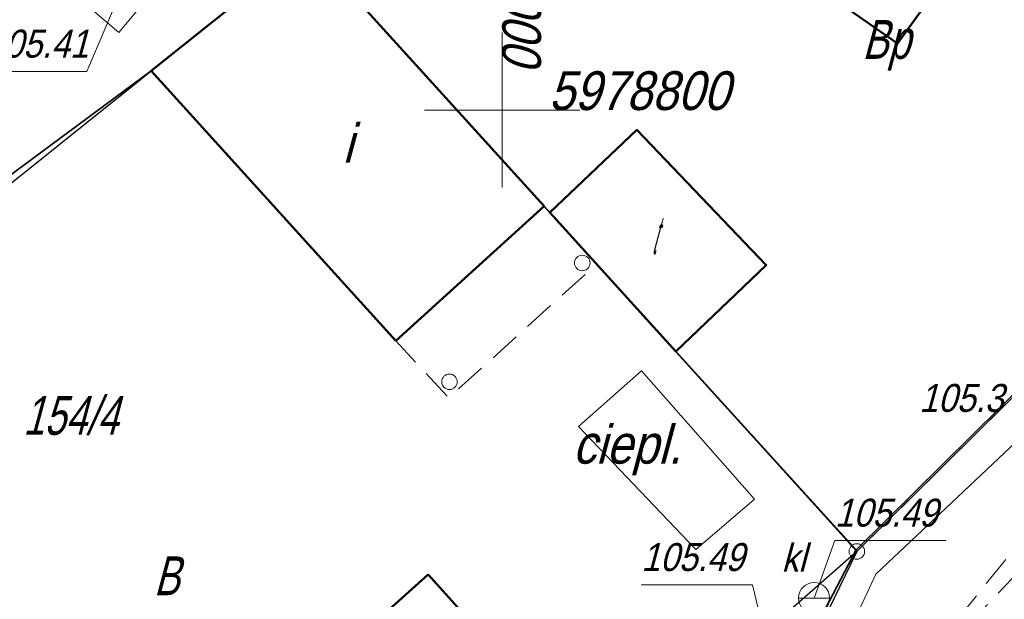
# Model space of a CAD drawing. Extents: x 6530721 to 6531385, y 5978377 to 5979143.
# Tile 64 of 146: x 6530984 to 6531016, y 5978784 to 5978803. Entities that reach past the tile are written whole.
import ezdxf
from ezdxf.enums import TextEntityAlignment as Align

# ---------------------------------------------------------------- set-up
doc = ezdxf.new("R2010")
doc.units = 0
doc.set_wipeout_variables(frame=1)
for name, pattern in [('AB_rokocin 2014-08-13 AC2004$0$1.0_0.5', [1.5, 1, -0.5]), ('AB_rokocin 2014-08-13 AC2004$0$1.5_0.5', [2, 1.5, -0.5]), ('AB_rokocin 2014-08-13 AC2004$0$l217_500', [2, 1.5, -0.5]), ('AB_rokocin 2014-08-13 AC2004$0$l219_500', [0])]:
    doc.linetypes.add(name, pattern=pattern)
for name, color, linetype, lineweight in [('AB-wymiarowa', 7, 'Continuous', 30), ('AB_rokocin 2014-08-13 AC2004$0$!arkusz4', 7, 'Continuous', 18), ('AB_rokocin 2014-08-13 AC2004$0$202-Punkt graniczny stabilizowany trwale', 7, 'Continuous', 18), ('AB_rokocin 2014-08-13 AC2004$0$209-Opis konturu klasyfikacyjnego', 7, 'Continuous', 18), ('AB_rokocin 2014-08-13 AC2004$0$211-Nr działki', 7, 'Continuous', 18), ('AB_rokocin 2014-08-13 AC2004$0$217-Granica konturu klasyfikcyjnego', 7, 'Continuous', 18), ('AB_rokocin 2014-08-13 AC2004$0$219-Linia granicy', 7, 'Continuous', 18), ('AB_rokocin 2014-08-13 AC2004$0$312-Budynek', 7, 'Continuous', 18), ('AB_rokocin 2014-08-13 AC2004$0$312-Numer ewidencyjny budynku-Atr124', 7, 'Continuous', 18), ('AB_rokocin 2014-08-13 AC2004$0$346-Wiata obrys', 7, 'Continuous', 18), ('AB_rokocin 2014-08-13 AC2004$0$346-Wiata słupy symb.', 7, 'Continuous', 18), ('AB_rokocin 2014-08-13 AC2004$0$362-Cieplarnia szklarnia', 7, 'Continuous', 18), ('AB_rokocin 2014-08-13 AC2004$0$362-Etykieta cieplarni szklarni', 7, 'Continuous', 18), ('AB_rokocin 2014-08-13 AC2004$0$685-Osadnik kanal. lokalnej szambo - obrys-SK', 7, 'Continuous', 18), ('AB_rokocin 2014-08-13 AC2004$0$996-Tekst dodatkowy mały', 7, 'Continuous', 18), ('AB_rokocin 2014-08-13 AC2004$0$jezdnia (powierzchnia)', 7, 'Continuous', 18), ('AB_rokocin 2014-08-13 AC2004$0$ogrodzenie trwałe (linia)', 7, 'Continuous', 18), ('AB_rokocin 2014-08-13 AC2004$0$osadnik kanalizacji lokalnej (dół Chambeau) (powierzchnia)-SK - symbol', 7, 'Continuous', 18), ('AB_rokocin 2014-08-13 AC2004$0$osadnik kanalizacji lokalnej (dół Chambeau) (powierzchnia)-SK - symbol-Atr17', 7, 'Continuous', 18), ('AB_rokocin 2014-08-13 AC2004$0$osadnik kanalizacji lokalnej (dół Chambeau) (powierzchnia)-SK - symbol-Atr2', 7, 'Continuous', 18), ('AB_rokocin 2014-08-13 AC2004$0$przewód gazowy (linia)-SG', 7, 'Continuous', 18), ('AB_rokocin 2014-08-13 AC2004$0$przewód kanalizacyjny - projektowany (linia)-SK', 7, 'Continuous', 18), ('AB_rokocin 2014-08-13 AC2004$0$punkt wysokościowy naturalny', 7, 'Continuous', 18), ('AB_rokocin 2014-08-13 AC2004$0$punkt wysokościowy naturalny-Atr2', 7, 'Continuous', 18), ('AB_rokocin 2014-08-13 AC2004$0$Wstawianie ramki sekcyjnej z opisem', 7, 'Continuous', 18), ('AB_rokocin 2014-08-13 AC2004$0$właz (punkt)-SK-Atr2', 7, 'Continuous', 18)]:
    doc.layers.add(name, color=color, linetype=linetype, lineweight=lineweight)
doc.styles.add('AB_rokocin 2014-08-13 AC2004$0$Standard', font='txt')
doc.linetypes.add('AB_rokocin 2014-08-13 AC2004$0$902-500', pattern='A,3.75,0,[1,ksztalty.shx,S=0.5,R=0,X=0,Y=0],3.75', length=7.5)

# ---------------------------------------------------------------- blocks, each defined once
blk = doc.blocks.new('AB_rokocin 2014-08-13 AC2004$0$311')
at = {"color": 0, "linetype": 'Continuous', "lineweight": 0}
blk.add_circle((0, 0), 0.25, dxfattribs=at)
blk = doc.blocks.new('AB_rokocin 2014-08-13 AC2004$0$362')
at = {"color": 0, "linetype": 'Continuous', "lineweight": 30, "style": 'AB_rokocin 2014-08-13 AC2004$0$Standard', "oblique": 15, "width": 0.896}
blk.add_text('ciepl.', height=1.25, dxfattribs=at).set_placement((0, 0))
blk = doc.blocks.new('AB_rokocin 2014-08-13 AC2004$0$US07')
at = {"color": 0, "linetype": 'Continuous', "lineweight": 13}
for q in [(-0.5, 0), (0.5, 0)]:
    blk.add_line((0, 0), q, dxfattribs=at)
blk.add_circle((0, 0), 0.5, dxfattribs=at)
blk = doc.blocks.new('AB_rokocin 2014-08-13 AC2004$0$PW01')
at = {"linetype": 'Continuous', "lineweight": 13}
h = blk.add_hatch(color=0, dxfattribs=at)
edge = h.paths.add_edge_path()
edge.add_arc((0, 0), 0.045, 0, 360)
blk = doc.blocks.new('AB_rokocin 2014-08-13 AC2004$0$202')
at = {"color": 0, "linetype": 'Continuous', "lineweight": 0}
blk.add_circle((0, 0), 0.25, dxfattribs=at)
blk = doc.blocks.new('AB_rokocin 2014-08-13 AC2004')
at = {"layer": 'AB_rokocin 2014-08-13 AC2004$0$217-Granica konturu klasyfikcyjnego', "color": 3, "linetype": 'AB_rokocin 2014-08-13 AC2004$0$l217_500', "lineweight": 18, "flags": 128}
for points in [[(6531011.43, 5978785.77), (6531032.4, 5978806.52)], [(6531011.43, 5978785.77), (6531032.4, 5978806.52)], [(6530974.8, 5978790.13), (6530993.74, 5978805.3)], [(6530974.8, 5978790.13), (6530993.74, 5978805.3)], [(6530993.74, 5978805.3), (6531011.43, 5978785.77)], [(6530993.74, 5978805.3), (6531011.43, 5978785.77)], [(6530994.19, 5978770.61), (6531011.43, 5978785.77)], [(6530994.19, 5978770.61), (6531011.43, 5978785.77)], [(6531003.28, 5978768.98), (6531011.43, 5978785.77)], [(6531003.28, 5978768.98), (6531011.43, 5978785.77)]]:
    blk.add_lwpolyline(points, dxfattribs=at)
at = {"layer": 'AB_rokocin 2014-08-13 AC2004$0$219-Linia granicy', "color": 92, "linetype": 'AB_rokocin 2014-08-13 AC2004$0$l219_500', "lineweight": 30, "flags": 128}
for points in [[(6531032.4, 5978806.52), (6531011.43, 5978785.77)], [(6531032.4, 5978806.52), (6531011.43, 5978785.77)], [(6530993.74, 5978805.3), (6530974.8, 5978790.13)], [(6530993.74, 5978805.3), (6530974.8, 5978790.13)], [(6531011.43, 5978785.77), (6530993.74, 5978805.3)], [(6531011.43, 5978785.77), (6530993.74, 5978805.3)], [(6531011.43, 5978785.77), (6530994.19, 5978770.61)], [(6531011.43, 5978785.77), (6530994.19, 5978770.61)], [(6531011.43, 5978785.77), (6531003.28, 5978768.98)], [(6531011.43, 5978785.77), (6531003.28, 5978768.98)]]:
    blk.add_lwpolyline(points, dxfattribs=at)
at = {"layer": 'AB_rokocin 2014-08-13 AC2004$0$312-Budynek', "color": 250, "linetype": 'Continuous', "lineweight": 50, "flags": 128}
for points in [[(6531005.19, 5978807.43), (6531011.34, 5978816.25), (6531018.92, 5978810.96), (6531018.62, 5978810.43), (6531023.58, 5978807.01), (6531021.56, 5978804.22), (6531018.27, 5978806.58), (6531016.22, 5978803.62), (6531014.63, 5978804.77), (6531012.74, 5978802.15)], [(6531005.6, 5978792.22), (6531001.54, 5978796.7), (6531004.34, 5978799.36), (6531008.51, 5978795)]]:
    blk.add_lwpolyline(points, close=True, dxfattribs=at)
for points in [[(6530988.69, 5978801.26), (6530993.74, 5978805.3)], [(6530993.74, 5978805.3), (6531001.35, 5978796.9)], [(6530996.57, 5978792.56), (6530988.69, 5978801.26)], [(6531001.35, 5978796.9), (6530996.57, 5978792.56)], [(6530989.33, 5978777.59), (6530997.61, 5978785.03)], [(6530997.61, 5978785.03), (6531000.26, 5978782.08)]]:
    blk.add_lwpolyline(points, dxfattribs=at)
at = {"layer": 'AB_rokocin 2014-08-13 AC2004$0$346-Wiata obrys', "color": 7, "linetype": 'AB_rokocin 2014-08-13 AC2004$0$1.0_0.5', "lineweight": 18, "flags": 128}
blk.add_lwpolyline([(6531001.35, 5978796.9), (6531003.03, 5978795.03), (6530998.28, 5978790.72), (6530996.57, 5978792.56)], dxfattribs=at)
at = {"layer": 'AB_rokocin 2014-08-13 AC2004$0$362-Cieplarnia szklarnia', "color": 7, "linetype": 'Continuous', "lineweight": 18, "flags": 128}
blk.add_lwpolyline([(6531002.46, 5978789.8), (6531004.49, 5978791.59), (6531008.13, 5978787.46), (6531006.24, 5978785.83)], close=True, dxfattribs=at)
at = {"layer": 'AB_rokocin 2014-08-13 AC2004$0$685-Osadnik kanal. lokalnej szambo - obrys-SK', "color": 7, "linetype": 'Continuous', "lineweight": 18, "flags": 128}
blk.add_lwpolyline([(6530987.64, 5978805.9), (6530989.29, 5978804.48), (6530987.65, 5978802.5), (6530985.96, 5978803.95), (6530986.43, 5978804.56)], close=True, dxfattribs=at)
at = {"layer": 'AB_rokocin 2014-08-13 AC2004$0$jezdnia (powierzchnia)', "color": 252, "linetype": 'AB_rokocin 2014-08-13 AC2004$0$1.5_0.5', "lineweight": 18, "flags": 128}
blk.add_lwpolyline([(6530985.78, 5979082.6), (6530984.46, 5979063.44), (6530982.52, 5979039.61), (6530981.54, 5979013.49), (6530979.39, 5978979.44), (6530978.32, 5978955.43), (6530977.32, 5978924.35), (6530977.18, 5978898.97), (6530975.4, 5978882.76), (6530973.84, 5978878.32), (6530971.37, 5978876.16), (6530968.23, 5978875.09), (6530950.8, 5978875.6), (6530950.25, 5978872.17), (6530968.11, 5978871.47), (6530973.1, 5978871.84), (6530979.12, 5978872.07), (6530985.71, 5978871.57), (6530988.36, 5978870.67), (6531008.02, 5978871.57), (6531029.25, 5978872.87), (6531034.44, 5978873.09), (6531036.17, 5978871.36), (6531037.18, 5978869.25), (6531041.13, 5978844.83), (6531042.78, 5978824.44), (6531036.31, 5978809.51), (6531027.43, 5978796.52), (6531014.3, 5978782.64), (6530999.37, 5978764.06), (6530996.85, 5978762.8), (6530994.1, 5978762.43), (6530991.66, 5978762.96), (6530999.88, 5978750.96), (6531000.38, 5978752.27), (6531000.47, 5978755.1), (6531001.45, 5978757.52), (6531017.67, 5978780.17), (6531028.21, 5978793.19), (6531039.69, 5978808.37), (6531046.64, 5978824.27)], dxfattribs=at)
at = {"layer": 'AB_rokocin 2014-08-13 AC2004$0$ogrodzenie trwałe (linia)', "color": 252, "linetype": 'AB_rokocin 2014-08-13 AC2004$0$902-500', "lineweight": 35, "flags": 128}
for points in [[(6531032.3, 5978806.65), (6531019.9, 5978794.23), (6531019.02, 5978793.41), (6531016.08, 5978790.44), (6531011.41, 5978785.82)], [(6530988.69, 5978801.26), (6530974.29, 5978790.6), (6530972.69, 5978792.81), (6530975.33, 5978794.67), (6530972.28, 5978798.88), (6530969.78, 5978797.16)], [(6530974.29, 5978790.6), (6530990.77, 5978766.04), (6530995.82, 5978764.1), (6531000.09, 5978767.35), (6531002.71, 5978769.44), (6531005.36, 5978774.32), (6531006, 5978775.46), (6531006.65, 5978776.75), (6531008.22, 5978779.72), (6531011.41, 5978785.82), (6531001.35, 5978796.9)]]:
    blk.add_lwpolyline(points, dxfattribs=at)
at = {"layer": 'AB_rokocin 2014-08-13 AC2004$0$osadnik kanalizacji lokalnej (dół Chambeau) (powierzchnia)-SK - symbol-Atr2', "color": 34, "linetype": 'ByBlock', "flags": 128}
blk.add_lwpolyline([(6531010.05, 5978784.27), (6531010.72, 5978786.12), (6531014.307, 5978786.12)], dxfattribs=at)
at = {"layer": 'AB_rokocin 2014-08-13 AC2004$0$przewód gazowy (linia)-SG', "color": 40, "linetype": 'Continuous', "lineweight": 18, "flags": 128}
blk.add_lwpolyline([(6530996.41, 5978763.2), (6531003.46, 5978768.83), (6531004.58, 5978770.65), (6531008.59, 5978777.61), (6531012.04, 5978785.04), (6531021.08, 5978793.56), (6531025.25, 5978797.24)], dxfattribs=at)
at = {"layer": 'AB_rokocin 2014-08-13 AC2004$0$przewód kanalizacyjny - projektowany (linia)-SK', "color": 32, "linetype": 'AB_rokocin 2014-08-13 AC2004$0$1.0_0.5', "lineweight": 18, "flags": 128}
blk.add_lwpolyline([(6531009.02, 5978776.55), (6531018.96, 5978788.91)], dxfattribs=at)
at = {"layer": 'AB_rokocin 2014-08-13 AC2004$0$Wstawianie ramki sekcyjnej z opisem', "color": 7, "linetype": 'Continuous', "lineweight": 13, "flags": 128}
for points in [[(6531000, 5978797.5), (6531000, 5978802.5)], [(6530997.5, 5978800), (6531002.5, 5978800)]]:
    blk.add_lwpolyline(points, dxfattribs=at)
at = {"layer": 'AB_rokocin 2014-08-13 AC2004$0$właz (punkt)-SK-Atr2', "color": 34, "linetype": 'ByBlock', "flags": 128}
for points in [[(6530987.44, 5978803.19), (6530986.61, 5978801.24), (6530983.355, 5978801.24)], [(6531008.64, 5978782.32), (6531008.07, 5978784.69), (6531004.483, 5978784.69)]]:
    blk.add_lwpolyline(points, dxfattribs=at)
at = {"layer": 'AB_rokocin 2014-08-13 AC2004$0$202-Punkt graniczny stabilizowany trwale', "color": 7, "linetype": 'Continuous', "lineweight": 18}
blk.add_blockref('AB_rokocin 2014-08-13 AC2004$0$202', (6531011.43, 5978785.77), dxfattribs=at)
at = {"layer": 'AB_rokocin 2014-08-13 AC2004$0$346-Wiata słupy symb.', "color": 7, "linetype": 'Continuous', "lineweight": 18}
for p in [(6531002.58, 5978795.07), (6530998.3, 5978791.24)]:
    blk.add_blockref('AB_rokocin 2014-08-13 AC2004$0$311', p, dxfattribs=at)
at = {"layer": 'AB_rokocin 2014-08-13 AC2004$0$362-Etykieta cieplarni szklarni', "color": 7, "linetype": 'Continuous', "lineweight": 18}
blk.add_blockref('AB_rokocin 2014-08-13 AC2004$0$362', (6531002.27, 5978788.6), dxfattribs=at)
at = {"layer": 'AB_rokocin 2014-08-13 AC2004$0$osadnik kanalizacji lokalnej (dół Chambeau) (powierzchnia)-SK - symbol', "color": 7, "linetype": 'Continuous', "lineweight": 18, "rotation": 180}
blk.add_blockref('AB_rokocin 2014-08-13 AC2004$0$US07', (6531010.05, 5978784.27), dxfattribs=at)
at = {"layer": 'AB_rokocin 2014-08-13 AC2004$0$punkt wysokościowy naturalny', "color": 7, "linetype": 'Continuous', "lineweight": 13}
blk.add_blockref('AB_rokocin 2014-08-13 AC2004$0$PW01', (6531016.08, 5978790.44), dxfattribs=at)
at = {"layer": 'AB_rokocin 2014-08-13 AC2004$0$209-Opis konturu klasyfikacyjnego', "color": 3, "linetype": 'Continuous', "lineweight": 20, "style": 'AB_rokocin 2014-08-13 AC2004$0$Standard', "oblique": 15}
for s, width, p in [('Bp', 0.75, (6531011.6, 5978801.65)), ('B', 0.741, (6530988.77, 5978784.36))]:
    blk.add_text(s, height=1.25, dxfattribs=dict(at, width=width)).set_placement(p)
at = {"layer": 'AB_rokocin 2014-08-13 AC2004$0$211-Nr działki', "color": 92, "linetype": 'Continuous', "lineweight": 30, "style": 'AB_rokocin 2014-08-13 AC2004$0$Standard', "oblique": 15, "width": 0.731}
blk.add_text('154/4', height=1.25, dxfattribs=at).set_placement((6530984.56, 5978789.53))
at = {"layer": 'AB_rokocin 2014-08-13 AC2004$0$312-Numer ewidencyjny budynku-Atr124', "color": 7, "linetype": 'ByBlock', "lineweight": 20, "style": 'AB_rokocin 2014-08-13 AC2004$0$Standard', "oblique": 15, "width": 0.896}
blk.add_text('i', height=1.25, dxfattribs=at).set_placement((6530995.02, 5978798.93), align=Align.MIDDLE_CENTER)
at = {"layer": 'AB_rokocin 2014-08-13 AC2004$0$996-Tekst dodatkowy mały', "color": 7, "linetype": 'Continuous', "lineweight": 20, "style": 'AB_rokocin 2014-08-13 AC2004$0$Standard', "oblique": 15, "width": 0.275}
blk.add_text('t', height=1.25, dxfattribs=at).set_placement((6531004.82, 5978795.35))
at = {"layer": 'AB_rokocin 2014-08-13 AC2004$0$osadnik kanalizacji lokalnej (dół Chambeau) (powierzchnia)-SK - symbol-Atr17', "color": 7, "linetype": 'ByBlock', "lineweight": 20, "style": 'AB_rokocin 2014-08-13 AC2004$0$Standard', "oblique": 15, "width": 0.9}
blk.add_text('kl', height=0.9, dxfattribs=at).set_placement((6531009, 5978785.12))
at = {"layer": 'AB_rokocin 2014-08-13 AC2004$0$osadnik kanalizacji lokalnej (dół Chambeau) (powierzchnia)-SK - symbol-Atr2', "color": 34, "linetype": 'ByBlock', "lineweight": 20, "style": 'AB_rokocin 2014-08-13 AC2004$0$Standard', "oblique": 15, "width": 0.9}
blk.add_text('105.49', height=0.9, dxfattribs=at).set_placement((6531010.72, 5978786.57))
at = {"layer": 'AB_rokocin 2014-08-13 AC2004$0$punkt wysokościowy naturalny-Atr2', "color": 252, "linetype": 'ByBlock', "lineweight": 20, "style": 'AB_rokocin 2014-08-13 AC2004$0$Standard', "oblique": 15, "width": 0.9}
blk.add_text('105.3', height=0.9, dxfattribs=at).set_placement((6531013.44, 5978790.27))
at = {"layer": 'AB_rokocin 2014-08-13 AC2004$0$Wstawianie ramki sekcyjnej z opisem', "color": 7, "linetype": 'Continuous', "lineweight": 20, "style": 'AB_rokocin 2014-08-13 AC2004$0$Standard', "oblique": 15, "width": 0.854}
blk.add_text('6531000', height=1.25, rotation=270, dxfattribs=at).set_placement((6531000, 5978801.5), align=Align.RIGHT)
at = {"layer": 'AB_rokocin 2014-08-13 AC2004$0$Wstawianie ramki sekcyjnej z opisem', "color": 7, "linetype": 'Continuous', "lineweight": 20, "style": 'AB_rokocin 2014-08-13 AC2004$0$Standard', "oblique": 15, "width": 0.894}
blk.add_text('5978800', height=1.25, rotation=0.001, dxfattribs=at).set_placement((6531001.5, 5978800))
at = {"layer": 'AB_rokocin 2014-08-13 AC2004$0$właz (punkt)-SK-Atr2', "color": 34, "linetype": 'ByBlock', "lineweight": 20, "style": 'AB_rokocin 2014-08-13 AC2004$0$Standard', "oblique": 15, "width": 0.9}
for s, p in [('105.41', (6530983.355, 5978801.69)), ('105.49', (6531004.483, 5978785.14))]:
    blk.add_text(s, height=0.9, dxfattribs=at).set_placement(p)
at = {"linetype": 'ByBlock'}
blk.add_wipeout([(6530875.993, 5978760.343), (6530918.965, 5978786.026), (6531046.134, 5978573.254), (6531003.162, 5978547.571)], dxfattribs=at).dxf.layer = 'AB_rokocin 2014-08-13 AC2004$0$!arkusz4'

msp = doc.modelspace()

# ---------------------------------------------------------------- block references
at = {"layer": 'AB-wymiarowa'}
msp.add_blockref('AB_rokocin 2014-08-13 AC2004', (0, 0), dxfattribs=at)

doc.saveas('drawing.dxf')
